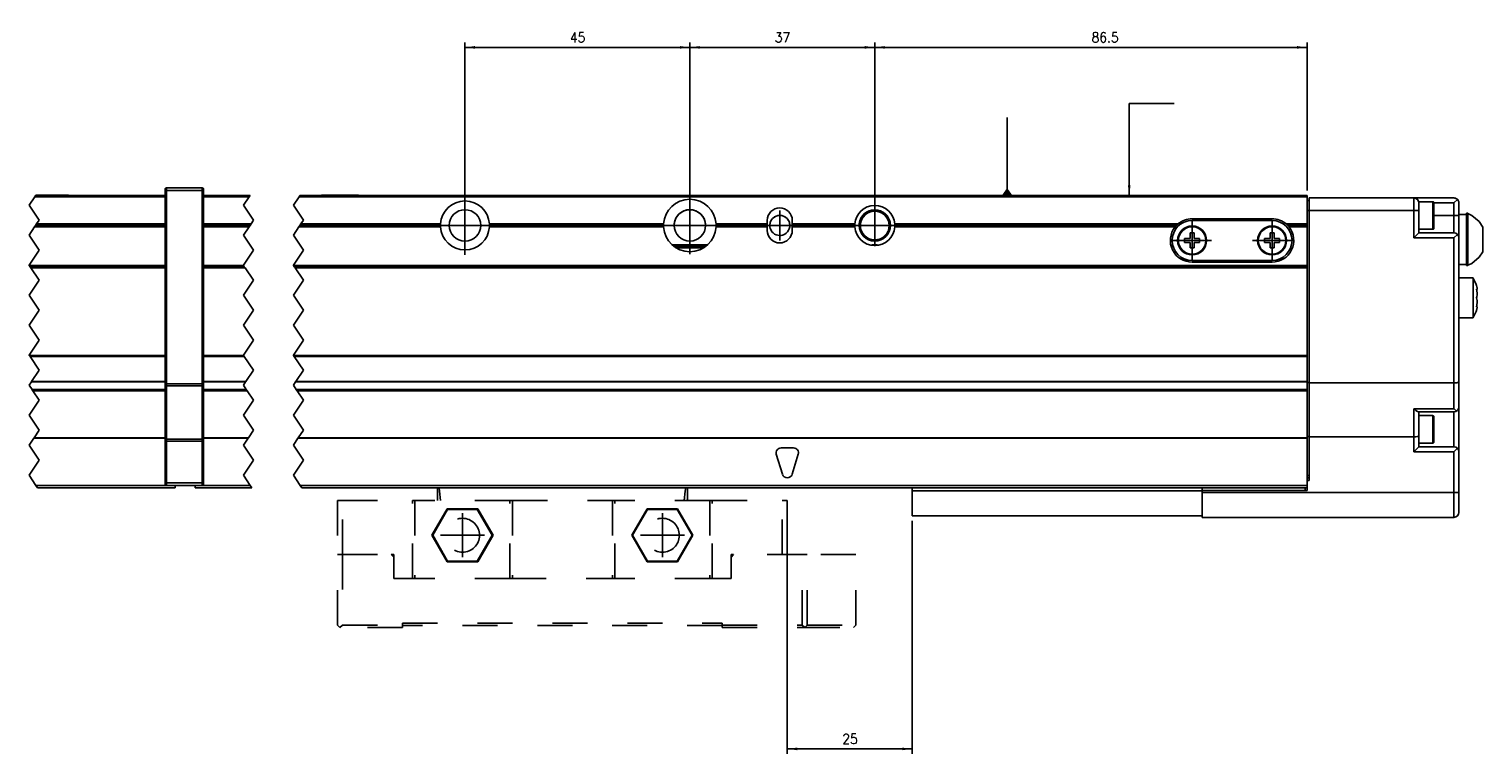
# Model space of a CAD drawing. Header units: inches. Extents: x -381 to 9445, y -418 to 176.
# Tile 11 of 30: x 126 to 417, y -197 to -52. Entities that reach past the tile are written whole.
import ezdxf

# ---------------------------------------------------------------- set-up
doc = ezdxf.new("R2010")
doc.units = ezdxf.units.IN
doc.linetypes.add('DASHED', pattern=[15, 7, -8])
doc.linetypes.add('DOT_CENTER', pattern=[14, 12, -1, 0, -1])
doc.layers.add('1', color=7, linetype='Continuous')
doc.styles.add('CONVERTER_12', font='txt.shx', dxfattribs={"width": 0.9})
doc.dimstyles.new('ME10_DIM_24', dxfattribs={"dimtxt": 2, "dimasz": 2, "dimexe": 1, "dimexo": 1, "dimgap": 1, "dimtad": 1, "dimdsep": 46, "dimtxsty": 'CONVERTER_12', "dimsah": 1, "dimcen": 0.09, "dimclrd": 2, "dimclre": 2, "dimclrt": 2, "dimadec": 0, "dimazin": 0, "dimtfac": 1, "dimtdec": 4, "dimtix": 1, "dimtmove": 0, "dimatfit": 3, "dimfxl": 1, "dimtolj": 1, "dimtzin": 0, "dimarcsym": 0})
doc.dimstyles.new('ME10_DIM_25', dxfattribs={"dimtxt": 2, "dimasz": 2, "dimexe": 1, "dimexo": 1, "dimgap": 1, "dimtad": 1, "dimdsep": 46, "dimtxsty": 'CONVERTER_12', "dimsah": 1, "dimcen": 0.09, "dimclrd": 2, "dimclre": 2, "dimclrt": 2, "dimadec": 0, "dimazin": 0, "dimtfac": 1, "dimtdec": 4, "dimtix": 1, "dimtmove": 0, "dimatfit": 3, "dimfxl": 1, "dimtolj": 1, "dimtzin": 0, "dimarcsym": 0})
doc.dimstyles.new('ME10_DIM_26', dxfattribs={"dimtxt": 2, "dimasz": 2, "dimexe": 1, "dimexo": 1, "dimgap": 1, "dimtad": 1, "dimdsep": 46, "dimtxsty": 'CONVERTER_12', "dimsah": 1, "dimcen": 0.09, "dimclrd": 2, "dimclre": 2, "dimclrt": 2, "dimadec": 0, "dimazin": 0, "dimtfac": 1, "dimtdec": 4, "dimtix": 1, "dimtmove": 0, "dimatfit": 3, "dimfxl": 1, "dimtolj": 1, "dimtzin": 0, "dimarcsym": 0})
doc.dimstyles.new('ME10_DIM_44', dxfattribs={"dimtxt": 2, "dimasz": 2, "dimexe": 1, "dimexo": 1, "dimgap": 1, "dimtad": 1, "dimdsep": 46, "dimtxsty": 'CONVERTER_12', "dimsah": 1, "dimcen": 0.09, "dimclrd": 2, "dimclre": 2, "dimclrt": 2, "dimadec": 0, "dimazin": 0, "dimtfac": 1, "dimtdec": 4, "dimtix": 1, "dimtmove": 0, "dimatfit": 3, "dimfxl": 1, "dimtolj": 1, "dimtzin": 0, "dimarcsym": 0})
doc.dimstyles.get("Standard").update_dxf_attribs({"dimtxt": 0.18, "dimasz": 0.18, "dimexe": 0.18, "dimexo": 0.0625, "dimgap": 0.09, "dimtad": 0, "dimtih": 1, "dimtoh": 1, "dimdec": 4, "dimzin": 0, "dimdsep": 46, "dimtxsty": 'Standard', "dimcen": 0.09, "dimadec": 0, "dimazin": 0, "dimtfac": 1, "dimtdec": 4, "dimtofl": 0, "dimtmove": 0, "dimatfit": 3, "dimfxl": 1, "dimtolj": 1, "dimtzin": 0, "dimarcsym": 0})

# ---------------------------------------------------------------- blocks, each defined once
blk = doc.blocks.new('Modulo_der__14-ET___8', base_point=(159.31, -149.93))
at = {"color": 7, "linetype": 'Continuous'}
for p, q in [((161.01, -85.53), (170.3, -85.53)), ((161.01, -85.78), (170.13, -85.78)), ((180.13, -85.78), (381.81, -85.78)), ((180.3, -85.53), (381.81, -85.53)), ((184.56, -85.53), (184.61, -85.48)), ((184.61, -85.48), (192.01, -85.48)), ((192.06, -85.53), (192.01, -85.48)), ((381.81, -85.53), (381.81, -85.78)), ((381.81, -91.23), (381.81, -85.78)), ((381.81, -86.53), (382.21, -86.53)), ((382.21, -86.03), (403.21, -86.03)), ((382.21, -88.53), (382.21, -86.03)), ((403.21, -88.53), (403.21, -86.03)), ((403.21, -86.03), (411.21, -86.03)), ((404.21, -86.78), (407.01, -86.78)), ((404.21, -86.78), (404.21, -87.03)), ((404.21, -88.53), (404.21, -87.03)), ((407.01, -86.78), (407.07, -86.79)), ((407.01, -86.78), (407.01, -92.28)), ((407.07, -86.79), (407.18, -86.88)), ((407.18, -86.88), (407.21, -87.17)), ((407.19, -87.03), (411.21, -87.03)), ((407.21, -87.17), (407.21, -92.08)), ((411.41, -86.05), (411.21, -86.03)), ((411.21, -87.03), (411.91, -86.32)), ((411.21, -87.03), (411.21, -89.53)), ((411.59, -86.1), (411.41, -86.05)), ((411.61, -86.11), (411.59, -86.1)), ((411.79, -86.22), (411.61, -86.11)), ((411.91, -86.32), (411.79, -86.22)), ((411.91, -86.32), (411.95, -86.36)), ((411.95, -86.36), (412.07, -86.53)), ((412.07, -86.53), (412.13, -86.65)), ((412.13, -86.65), (412.16, -86.72)), ((412.16, -86.72), (412.2, -86.92)), ((412.2, -86.92), (412.21, -87.03)), ((412.21, -87.03), (412.21, -89.53)), ((210.58, -89.95), (210.58, -89.96)), ((216.04, -89.96), (216.03, -89.95)), ((358.81, -90.18), (374.81, -90.18)), ((381.81, -88.53), (382.21, -88.53)), ((382.21, -88.53), (403.21, -88.53)), ((382.21, -123.03), (382.21, -88.53)), ((403.21, -94.03), (403.21, -88.53)), ((404.21, -88.53), (403.21, -88.53)), ((404.21, -93.03), (404.21, -88.53)), ((407.21, -89.53), (411.21, -89.53)), ((411.21, -89.53), (412.21, -89.53)), ((411.21, -89.53), (411.21, -93.03)), ((413.71, -89.32), (412.21, -89.32)), ((412.21, -89.53), (412.21, -94.03)), ((413.71, -89.07), (413.96, -89.07)), ((413.71, -96.12), (413.71, -89.07)), ((413.96, -89.07), (413.96, -89.15)), ((413.96, -96.12), (413.96, -89.07)), ((413.96, -89.15), (414.79, -89.54)), ((414.79, -89.54), (416.28, -90.77)), ((170.5, -91.23), (161.01, -91.23)), ((170.3, -91.53), (161.01, -91.53)), ((170.1, -91.83), (161.01, -91.83)), ((180.1, -91.83), (208.42, -91.83)), ((208.41, -91.53), (180.3, -91.53)), ((180.5, -91.23), (208.42, -91.23)), ((208.41, -91.53), (208.42, -91.23)), ((208.42, -91.83), (208.41, -91.53)), ((253.07, -91.23), (218.2, -91.23)), ((218.2, -91.23), (218.21, -91.53)), ((218.21, -91.53), (218.2, -91.83)), ((218.2, -91.83), (253.07, -91.83)), ((253.06, -91.53), (218.21, -91.53)), ((253.06, -91.53), (253.07, -91.23)), ((253.07, -91.83), (253.06, -91.53)), ((273.81, -91.23), (263.55, -91.23)), ((263.55, -91.23), (263.56, -91.53)), ((263.56, -91.53), (263.55, -91.83)), ((263.55, -91.83), (273.81, -91.83)), ((273.81, -91.53), (263.56, -91.53)), ((273.81, -91.23), (273.81, -90.53)), ((273.81, -91.53), (273.81, -91.23)), ((273.81, -91.83), (273.81, -91.53)), ((273.81, -92.53), (273.81, -91.83)), ((278.81, -90.53), (278.81, -91.23)), ((278.81, -91.23), (278.81, -91.53)), ((291.32, -91.23), (278.81, -91.23)), ((278.81, -91.53), (278.81, -91.83)), ((291.31, -91.53), (278.81, -91.53)), ((278.81, -91.83), (278.81, -92.53)), ((278.81, -91.83), (291.32, -91.83)), ((291.31, -91.53), (291.32, -91.23)), ((291.32, -91.83), (291.31, -91.53)), ((299.3, -91.23), (299.31, -91.53)), ((299.3, -91.23), (355.98, -91.23)), ((299.3, -91.28), (299.3, -91.77)), ((299.31, -91.53), (299.3, -91.83)), ((299.3, -91.83), (355.4, -91.83)), ((299.31, -91.53), (355.66, -91.53)), ((355.4, -91.83), (355.47, -91.73)), ((355.47, -91.73), (355.66, -91.53)), ((355.66, -91.53), (355.98, -91.23)), ((355.98, -91.23), (356.18, -91.23)), ((356.11, -91.23), (355.98, -91.23)), ((355.98, -91.23), (356.02, -91.23)), ((356.02, -91.23), (356.69, -91.23)), ((358.41, -93.03), (358.41, -94.13)), ((359.21, -93.03), (358.41, -93.03)), ((358.81, -90.53), (374.81, -90.53)), ((359.21, -94.13), (359.21, -93.03)), ((374.41, -93.03), (374.41, -94.13)), ((375.21, -93.03), (374.41, -93.03)), ((375.21, -94.13), (375.21, -93.03)), ((377.64, -91.23), (381.81, -91.23)), ((377.64, -91.23), (377.95, -91.53)), ((377.95, -91.53), (378.14, -91.73)), ((377.95, -91.53), (381.81, -91.53)), ((378.14, -91.73), (378.22, -91.83)), ((378.22, -91.83), (381.81, -91.83)), ((381.81, -91.53), (381.81, -91.23)), ((381.81, -91.83), (381.81, -91.53)), ((381.81, -99.53), (381.81, -91.83)), ((404.21, -93.03), (403.21, -94.03)), ((407.01, -92.28), (404.21, -92.28)), ((411.21, -93.03), (404.21, -93.03)), ((407.01, -92.28), (407.07, -92.27)), ((407.07, -92.27), (407.18, -92.18)), ((407.18, -92.18), (407.21, -92.08)), ((411.21, -93.03), (411.59, -93.1)), ((416.28, -90.77), (417.01, -91.86)), ((417.01, -95.18), (417.01, -91.86)), ((216.03, -93.1), (216.04, -93.09)), ((254.83, -95.43), (261.78, -95.43)), ((261.78, -95.43), (254.83, -95.43)), ((255.24, -95.73), (261.37, -95.73)), ((295.87, -95.43), (294.74, -95.43)), ((295.85, -95.43), (294.76, -95.43)), ((358.41, -94.13), (357.31, -94.13)), ((357.31, -94.13), (357.31, -94.93)), ((357.31, -94.93), (358.41, -94.93)), ((358.41, -94.93), (358.41, -96.03)), ((360.31, -94.13), (359.21, -94.13)), ((359.21, -94.93), (360.31, -94.93)), ((359.21, -96.03), (359.21, -94.93)), ((360.31, -94.93), (360.31, -94.13)), ((373.31, -94.13), (373.31, -94.93)), ((374.41, -94.13), (373.31, -94.13)), ((373.31, -94.93), (374.41, -94.93)), ((374.41, -94.93), (374.41, -96.03)), ((376.31, -94.13), (375.21, -94.13)), ((375.21, -94.93), (376.31, -94.93)), ((375.21, -96.03), (375.21, -94.93)), ((376.31, -94.93), (376.31, -94.13)), ((411.21, -94.03), (403.21, -94.03)), ((411.91, -93.32), (411.21, -94.03)), ((411.21, -123.03), (411.21, -94.03)), ((411.59, -93.1), (411.91, -93.32)), ((411.91, -93.32), (411.95, -93.36)), ((411.95, -93.36), (412.07, -93.53)), ((412.07, -93.53), (412.13, -93.65)), ((412.13, -93.65), (412.16, -93.72)), ((412.16, -93.72), (412.2, -93.92)), ((412.2, -93.92), (412.21, -94.03)), ((412.21, -122.84), (412.21, -94.03)), ((417.01, -96.79), (417.01, -95.18)), ((255.72, -96), (260.89, -96)), ((358.41, -96.03), (359.21, -96.03)), ((374.81, -98.53), (358.81, -98.53)), ((374.81, -98.88), (358.81, -98.88)), ((374.41, -96.03), (375.21, -96.03)), ((413.71, -99.57), (413.71, -96.12)), ((413.96, -99.49), (413.96, -96.12)), ((414.79, -99.11), (416.28, -97.87)), ((416.28, -97.87), (417.01, -96.79)), ((161.01, -99.53), (169, -99.53)), ((161.01, -99.78), (169.16, -99.78)), ((169.33, -100.03), (161.01, -100.03)), ((179, -99.53), (381.81, -99.53)), ((179.16, -99.78), (381.81, -99.78)), ((381.81, -100.03), (179.33, -100.03)), ((381.81, -99.53), (381.81, -99.78)), ((381.81, -99.78), (381.81, -100.03)), ((381.81, -100.03), (381.81, -117.53)), ((413.71, -99.32), (412.21, -99.32)), ((413.71, -99.57), (413.96, -99.57)), ((413.96, -99.49), (414.79, -99.11)), ((413.96, -99.57), (413.96, -99.49)), ((415.03, -102.03), (412.21, -102.03)), ((415.03, -102.09), (415.03, -102.03)), ((415.03, -102.03), (415.03, -102.09)), ((415.62, -103.33), (415.03, -102.09)), ((415.03, -102.09), (415.03, -104.66)), ((415.03, -104.66), (415.03, -110.03)), ((415.71, -103.53), (415.62, -103.33)), ((415.8, -103.84), (415.71, -103.53)), ((415.71, -104.26), (415.8, -104.33)), ((415.79, -104.59), (415.71, -104.26)), ((415.72, -104.33), (415.81, -104.33)), ((415.72, -104.33), (415.79, -104.59)), ((415.79, -104.59), (415.8, -104.64)), ((415.8, -104.64), (415.79, -104.59)), ((415.81, -103.89), (415.8, -103.84)), ((415.8, -104.33), (415.81, -104.33)), ((415.8, -104.64), (415.81, -104.7)), ((415.81, -104.7), (415.8, -104.64)), ((415.83, -103.96), (415.81, -103.89)), ((415.81, -104.33), (415.86, -104.21)), ((415.81, -104.7), (415.85, -105.03)), ((415.85, -105.03), (415.81, -104.7)), ((415.85, -104.09), (415.83, -103.96)), ((415.86, -104.21), (415.85, -104.09)), ((415.8, -105.81), (415.71, -106.03)), ((415.71, -106.03), (415.8, -105.81)), ((415.71, -106.03), (415.8, -106.25)), ((415.8, -106.25), (415.71, -106.03)), ((415.71, -107.8), (415.79, -107.47)), ((415.79, -107.47), (415.72, -107.73)), ((415.8, -107.42), (415.79, -107.47)), ((415.79, -107.47), (415.8, -107.42)), ((415.81, -105.76), (415.8, -105.81)), ((415.8, -105.81), (415.81, -105.76)), ((415.8, -106.25), (415.81, -106.29)), ((415.81, -106.29), (415.8, -106.25)), ((415.81, -107.35), (415.8, -107.42)), ((415.8, -107.42), (415.81, -107.35)), ((415.85, -105.51), (415.81, -105.76)), ((415.81, -105.76), (415.85, -105.51)), ((415.81, -106.29), (415.85, -106.55)), ((415.85, -106.55), (415.81, -106.29)), ((415.85, -107.03), (415.81, -107.35)), ((415.81, -107.35), (415.85, -107.03)), ((415.85, -105.03), (415.86, -105.28)), ((415.86, -105.28), (415.85, -105.03)), ((415.86, -105.36), (415.85, -105.51)), ((415.85, -105.51), (415.86, -105.36)), ((415.85, -106.55), (415.86, -106.7)), ((415.86, -106.7), (415.85, -106.55)), ((415.86, -106.78), (415.85, -107.03)), ((415.85, -107.03), (415.86, -106.78)), ((415.86, -105.28), (415.86, -105.36)), ((415.86, -105.36), (415.86, -105.28)), ((415.86, -106.7), (415.86, -106.78)), ((415.86, -106.78), (415.86, -106.7)), ((415.03, -110.03), (412.21, -110.03)), ((415.62, -108.72), (415.03, -109.97)), ((415.71, -108.53), (415.62, -108.72)), ((415.8, -107.73), (415.71, -107.8)), ((415.71, -108.53), (415.8, -108.22)), ((415.72, -107.73), (415.81, -107.73)), ((415.81, -107.73), (415.8, -107.73)), ((415.8, -108.22), (415.81, -108.17)), ((415.86, -107.84), (415.81, -107.73)), ((415.81, -108.17), (415.83, -108.09)), ((415.83, -108.09), (415.85, -107.96)), ((415.85, -107.96), (415.86, -107.84)), ((161.01, -117.53), (169, -117.53)), ((161.01, -117.78), (169.16, -117.78)), ((179, -117.53), (381.81, -117.53)), ((179.16, -117.78), (381.81, -117.78)), ((381.81, -117.53), (381.81, -117.78)), ((381.81, -117.78), (381.81, -122.73)), ((161.01, -122.73), (169.49, -122.73)), ((161.01, -122.82), (169.43, -122.82)), ((161.01, -124.37), (169.56, -124.37)), ((161.01, -124.53), (169.66, -124.53)), ((161.01, -124.65), (169.75, -124.65)), ((179.43, -122.82), (381.81, -122.82)), ((179.49, -122.73), (381.81, -122.73)), ((179.56, -124.37), (381.81, -124.37)), ((381.81, -124.54), (179.67, -124.54)), ((179.75, -124.65), (381.81, -124.65)), ((381.81, -122.73), (381.81, -122.82)), ((381.81, -122.82), (381.81, -124.37)), ((381.81, -122.93), (382.21, -122.93)), ((381.81, -124.37), (381.81, -124.54)), ((381.81, -124.65), (381.81, -124.54)), ((381.81, -124.65), (381.81, -134.02)), ((382.21, -123.03), (411.21, -123.03)), ((382.21, -123.03), (382.21, -133.83)), ((411.41, -123.02), (411.21, -123.03)), ((411.21, -128.19), (411.21, -123.03)), ((411.59, -123.01), (411.41, -123.02)), ((411.61, -123.01), (411.59, -123.01)), ((411.79, -122.99), (411.61, -123.01)), ((411.91, -122.97), (411.79, -122.99)), ((411.95, -122.97), (411.91, -122.97)), ((412.07, -122.93), (411.95, -122.97)), ((412.13, -122.91), (412.07, -122.93)), ((412.16, -122.9), (412.13, -122.91)), ((412.2, -122.86), (412.16, -122.9)), ((412.21, -122.84), (412.2, -122.86)), ((412.21, -127.83), (412.21, -122.84)), ((412.13, -128.21), (412.21, -127.83)), ((412.21, -127.84), (412.19, -128)), ((412.21, -127.84), (412.21, -136.83)), ((403.21, -128.19), (403.23, -128.21)), ((411.21, -128.19), (403.21, -128.19)), ((403.21, -133.83), (403.21, -128.19)), ((403.23, -128.21), (403.59, -128.52)), ((403.59, -128.52), (403.61, -128.53)), ((403.61, -128.53), (403.91, -128.74)), ((403.91, -128.74), (403.93, -128.75)), ((403.93, -128.75), (404.14, -128.83)), ((411.21, -128.83), (404.14, -128.83)), ((404.21, -133.64), (404.21, -128.83)), ((407.01, -129.58), (404.21, -129.58)), ((407.07, -129.59), (407.01, -129.58)), ((407.01, -129.58), (407.01, -135.08)), ((407.18, -129.68), (407.07, -129.59)), ((407.21, -129.97), (407.18, -129.68)), ((407.21, -129.97), (407.21, -134.88)), ((411.21, -128.19), (411.23, -128.21)), ((411.59, -128.75), (411.21, -128.83)), ((411.21, -128.83), (411.21, -135.83)), ((411.23, -128.21), (411.59, -128.52)), ((411.59, -128.52), (411.61, -128.53)), ((411.77, -128.65), (411.59, -128.75)), ((411.61, -128.53), (411.77, -128.65)), ((411.77, -128.65), (411.91, -128.53)), ((411.91, -128.53), (412.13, -128.21)), ((382.21, -133.73), (381.81, -133.73)), ((403.59, -133.81), (403.21, -133.83)), ((403.91, -133.77), (403.59, -133.81)), ((404.13, -133.71), (403.91, -133.77)), ((404.21, -133.64), (404.13, -133.71)), ((404.21, -135.83), (404.21, -133.64)), ((169.97, -134.02), (161.01, -134.02)), ((169.9, -134.11), (161.01, -134.11)), ((381.81, -134.11), (179.9, -134.11)), ((381.81, -134.02), (179.97, -134.02)), ((276.56, -136.03), (279.06, -136.03)), ((381.81, -134.02), (381.81, -134.11)), ((381.81, -134.11), (381.81, -142.53)), ((403.21, -133.83), (382.21, -133.83)), ((382.21, -133.83), (382.21, -142.53)), ((403.21, -136.83), (403.21, -133.83)), ((404.21, -135.83), (403.21, -136.83)), ((407.01, -135.08), (404.21, -135.08)), ((404.21, -135.83), (411.21, -135.83)), ((407.01, -135.08), (407.07, -135.07)), ((407.07, -135.07), (407.18, -134.98)), ((407.18, -134.98), (407.21, -134.88)), ((411.59, -135.9), (411.21, -135.83)), ((411.21, -136.83), (411.91, -136.12)), ((411.91, -136.12), (411.59, -135.9)), ((412.13, -136.45), (411.91, -136.12)), ((412.21, -136.83), (412.13, -136.45)), ((276.85, -141.32), (275.6, -137.32)), ((280.01, -137.32), (278.76, -141.32)), ((403.21, -136.83), (411.21, -136.83)), ((411.21, -136.83), (411.21, -144.93)), ((412.21, -136.83), (412.21, -144.93)), ((382.21, -141.53), (381.81, -141.53)), ((382.21, -142.03), (381.81, -142.03)), ((382.21, -142.53), (381.81, -142.53)), ((381.81, -142.53), (381.81, -144.53)), ((159.31, -143.53), (159.31, -144.03)), ((159.31, -144.03), (170.66, -144.03)), ((160.76, -143.53), (170.33, -143.53)), ((180.33, -143.53), (381.81, -143.53)), ((302.81, -144.03), (180.66, -144.03)), ((302.81, -144.63), (302.81, -144.03)), ((302.81, -144.03), (360.81, -144.03)), ((360.81, -144.63), (302.81, -144.63)), ((302.81, -144.63), (302.81, -149.63)), ((381.81, -144.03), (360.81, -144.03)), ((360.81, -144.03), (360.81, -144.53)), ((360.81, -144.53), (381.81, -144.53)), ((360.81, -144.93), (360.81, -144.53)), ((360.81, -144.93), (360.81, -149.93)), ((411.21, -144.93), (360.81, -144.93)), ((381.41, -144.03), (381.41, -144.53)), ((411.21, -144.93), (411.21, -149.93)), ((411.21, -144.93), (412.21, -144.93)), ((412.21, -144.93), (412.21, -148.93)), ((302.81, -149.63), (360.81, -149.63)), ((411.21, -149.93), (360.81, -149.93))]:
    blk.add_line(p, q, dxfattribs=at)
at = {"color": 2, "linetype": 'DOT_CENTER'}
for p, q in [((168.98, -87.5), (170.13, -85.78)), ((170.13, -85.78), (170.3, -85.53)), ((180.13, -85.78), (178.98, -87.5)), ((180.3, -85.53), (180.13, -85.78)), ((170.98, -90.5), (168.98, -87.5)), ((178.98, -87.5), (180.98, -90.5)), ((168.98, -93.5), (170.1, -91.83)), ((170.1, -91.83), (170.3, -91.53)), ((170.3, -91.53), (170.5, -91.23)), ((170.5, -91.23), (170.98, -90.5)), ((180.1, -91.83), (178.98, -93.5)), ((180.3, -91.53), (180.1, -91.83)), ((180.5, -91.23), (180.3, -91.53)), ((180.98, -90.5), (180.5, -91.23)), ((170.98, -96.5), (168.98, -93.5)), ((178.98, -93.5), (180.98, -96.5)), ((168.98, -99.5), (170.98, -96.5)), ((180.98, -96.5), (178.98, -99.5)), ((169, -99.53), (168.98, -99.5)), ((169.16, -99.78), (169, -99.53)), ((169.16, -99.78), (169.33, -100.03)), ((170.98, -102.5), (169.33, -100.03)), ((178.98, -99.5), (179, -99.53)), ((179, -99.53), (179.16, -99.78)), ((179.33, -100.03), (179.16, -99.78)), ((179.33, -100.03), (180.98, -102.5)), ((168.98, -105.5), (170.98, -102.5)), ((180.98, -102.5), (178.98, -105.5)), ((170.98, -108.5), (168.98, -105.5)), ((178.98, -105.5), (180.98, -108.5)), ((168.98, -111.5), (170.98, -108.5)), ((180.98, -108.5), (178.98, -111.5)), ((170.98, -114.5), (168.98, -111.5)), ((178.98, -111.5), (180.98, -114.5)), ((168.98, -117.5), (170.98, -114.5)), ((180.98, -114.5), (178.98, -117.5)), ((169, -117.53), (168.98, -117.5)), ((169.16, -117.78), (169, -117.53)), ((170.98, -120.5), (169.16, -117.78)), ((178.98, -117.5), (179, -117.53)), ((179, -117.53), (179.16, -117.78)), ((179.16, -117.78), (180.98, -120.5)), ((169.49, -122.73), (170.98, -120.5)), ((180.98, -120.5), (179.49, -122.73)), ((168.98, -123.5), (169.43, -122.82)), ((169.56, -124.37), (168.98, -123.5)), ((169.43, -122.82), (169.49, -122.73)), ((169.66, -124.53), (169.56, -124.37)), ((169.65, -124.51), (169.66, -124.53)), ((169.66, -124.53), (169.75, -124.65)), ((170.98, -126.5), (169.75, -124.65)), ((179.43, -122.82), (178.98, -123.5)), ((178.98, -123.5), (179.56, -124.37)), ((179.49, -122.73), (179.43, -122.82)), ((179.56, -124.37), (179.67, -124.54)), ((179.75, -124.65), (179.67, -124.54)), ((179.75, -124.65), (180.98, -126.5)), ((168.98, -129.5), (170.98, -126.5)), ((180.98, -126.5), (178.98, -129.5)), ((170.98, -132.5), (168.98, -129.5)), ((178.98, -129.5), (180.98, -132.5)), ((169.97, -134.02), (170.98, -132.5)), ((180.98, -132.5), (179.97, -134.02)), ((168.98, -135.5), (169.9, -134.11)), ((170.98, -138.5), (168.98, -135.5)), ((169.97, -134.02), (169.9, -134.11)), ((179.9, -134.11), (178.98, -135.5)), ((178.98, -135.5), (180.98, -138.5)), ((179.9, -134.11), (179.97, -134.02)), ((168.98, -141.5), (170.98, -138.5)), ((180.98, -138.5), (178.98, -141.5)), ((170.33, -143.53), (168.98, -141.5)), ((178.98, -141.5), (180.33, -143.53)), ((170.66, -144.03), (170.33, -143.53))]:
    blk.add_line(p, q, dxfattribs=at)
at = {"color": 2, "linetype": 'DASHED'}
blk.add_line((180.33, -143.53), (180.66, -144.03), dxfattribs=at)
at = {"color": 7, "linetype": 'Continuous'}
for centre, radius in [((213.31, -91.53), 3.15), ((258.31, -91.53), 3.15), ((295.31, -91.53), 2.88), ((358.81, -94.53), 2.9), ((358.81, -94.53), 2.75), ((374.81, -94.53), 2.9), ((374.81, -94.53), 2.75)]:
    blk.add_circle(centre, radius, dxfattribs=at)
for centre, radius, start, end in [((213.31, -91.53), 4.9, 3.5101, 176.4899), ((258.31, -91.53), 5.25, 3.2849, 176.7151), ((403.21, -87.03), 1, 0, 90), ((258.31, -91.53), 3.15, 5.9432, 174.0568), ((276.31, -90.53), 2.5, 0, 180), ((276.31, -91.53), 2, 299.9805, 270), ((276.31, -91.53), 2, 5.9568, 174.0432), ((295.31, -91.53), 4, 4.3012, 175.6988), ((295.31, -91.53), 3.13, 90, 270), ((295.31, -91.53), 3.12, 5.9614, 174.0386), ((295.31, -91.53), 2.87, 5.9213, 174.0787), ((295.31, -91.53), 3.13, 270, 90), ((358.81, -94.53), 4.35, 90, 130.6088), ((374.81, -94.53), 4.35, 49.3912, 90), ((213.31, -91.53), 4.9, 183.5101, 356.4899), ((258.31, -91.53), 5.25, 183.2667, 356.7333), ((276.31, -92.53), 2.5, 180, 0), ((295.31, -91.53), 4, 184.3012, 355.6988), ((358.81, -94.53), 4.35, 141.5932, 270), ((358.81, -94.53), 4, 90, 270), ((374.81, -94.53), 4, 270, 90), ((374.81, -94.53), 4.35, 270, 38.4068), ((276.31, -91.53), 2, 270, 299.9805), ((276.56, -137.03), 1, 90, 197.354), ((279.06, -137.03), 1, 342.646, 90), ((277.81, -141.03), 1, 197.354, 342.646), ((411.21, -148.93), 1, 270, 0)]:
    blk.add_arc(centre, radius, start, end, dxfattribs=at)
at = {"layer": '1', "color": 2, "linetype": 'DOT_CENTER'}
for p, q in [((213.31, -85.63), (213.31, -97.43)), ((258.31, -85.28), (258.31, -97.78)), ((213.31, -87.38), (213.31, -95.68)), ((258.31, -87.38), (258.31, -95.68)), ((276.31, -88.53), (276.31, -94.53)), ((295.31, -87.4), (295.31, -95.65)), ((219.21, -91.53), (207.41, -91.53)), ((217.46, -91.53), (209.16, -91.53)), ((264.56, -91.53), (252.06, -91.53)), ((262.46, -91.53), (254.16, -91.53)), ((279.31, -91.53), (273.31, -91.53)), ((299.43, -91.53), (291.18, -91.53)), ((358.81, -90.63), (358.81, -98.43)), ((374.81, -90.63), (374.81, -98.43)), ((362.71, -94.53), (354.91, -94.53)), ((378.71, -94.53), (370.91, -94.53))]:
    blk.add_line(p, q, dxfattribs=at)
blk = doc.blocks.new('CABEZA_2__11', base_point=(187.8, -171.97))
at = {"color": 2, "linetype": 'DASHED'}
for p, q in [((207.81, -144.67), (207.81, -144.03)), ((207.81, -146.53), (207.81, -144.67)), ((207.83, -144.03), (207.82, -144.03)), ((207.98, -144.04), (207.83, -144.03)), ((208, -144.03), (207.98, -144.04)), ((208.05, -144.03), (208, -144.03)), ((208.21, -144.67), (208.13, -144.03)), ((208.45, -146.53), (208.21, -144.67)), ((257.16, -146.53), (257.4, -144.67)), ((257.4, -144.67), (257.48, -144.03)), ((257.61, -144.03), (257.56, -144.03)), ((257.63, -144.04), (257.61, -144.03)), ((257.78, -144.03), (257.63, -144.04)), ((257.8, -144.03), (257.78, -144.03)), ((257.81, -144.67), (257.81, -144.03)), ((257.81, -146.53), (257.81, -144.67)), ((188.81, -146.53), (187.81, -146.53)), ((187.81, -146.53), (187.81, -157.37)), ((188.81, -146.53), (202.81, -146.53)), ((188.81, -157.37), (188.81, -146.53)), ((202.81, -162.17), (202.81, -146.53)), ((203.31, -146.53), (202.81, -146.53)), ((203.31, -146.53), (203.31, -162.17)), ((222.31, -146.53), (203.31, -146.53)), ((209.74, -148.22), (206.68, -153.52)), ((215.87, -148.22), (209.74, -148.22)), ((209.83, -148.37), (209.74, -148.22)), ((215.78, -148.37), (215.87, -148.22)), ((218.93, -153.52), (215.87, -148.22)), ((222.31, -162.17), (222.31, -146.53)), ((222.81, -146.53), (222.31, -146.53)), ((222.81, -146.53), (222.81, -162.17)), ((222.81, -146.53), (242.81, -146.53)), ((242.81, -146.53), (242.81, -162.17)), ((242.81, -146.53), (243.31, -146.53)), ((243.31, -162.17), (243.31, -146.53)), ((262.31, -146.53), (243.31, -146.53)), ((249.74, -148.22), (246.68, -153.52)), ((255.87, -148.22), (249.74, -148.22)), ((249.83, -148.37), (249.74, -148.22)), ((255.78, -148.37), (255.87, -148.22)), ((258.93, -153.52), (255.87, -148.22)), ((262.31, -146.53), (262.31, -162.17)), ((262.81, -146.53), (262.31, -146.53)), ((262.81, -162.17), (262.81, -146.53)), ((262.81, -146.53), (276.81, -146.53)), ((276.81, -146.53), (277.81, -146.53)), ((276.81, -157.37), (276.81, -146.53)), ((277.81, -146.53), (277.81, -157.37)), ((209.83, -148.37), (206.86, -153.52)), ((215.78, -148.37), (209.83, -148.37)), ((218.75, -153.52), (215.78, -148.37)), ((249.83, -148.37), (246.86, -153.52)), ((255.78, -148.37), (249.83, -148.37)), ((258.75, -153.52), (255.78, -148.37)), ((206.86, -153.52), (206.68, -153.52)), ((209.74, -158.83), (206.68, -153.52)), ((209.83, -158.67), (206.86, -153.52)), ((218.75, -153.52), (215.78, -158.67)), ((218.93, -153.52), (215.87, -158.83)), ((218.75, -153.52), (218.93, -153.52)), ((246.86, -153.52), (246.68, -153.52)), ((246.68, -153.52), (249.74, -158.83)), ((246.86, -153.52), (249.83, -158.67)), ((255.78, -158.67), (258.75, -153.52)), ((255.87, -158.83), (258.93, -153.52)), ((258.75, -153.52), (258.93, -153.52)), ((187.8, -171.47), (187.81, -157.37)), ((187.81, -157.37), (188.81, -157.37)), ((188.81, -157.37), (188.8, -171.47)), ((188.81, -157.37), (198.55, -157.37)), ((199.05, -157.87), (198.55, -157.37)), ((199.06, -157.37), (198.55, -157.37)), ((199.05, -157.87), (199.06, -162.17)), ((199.06, -162.17), (199.06, -157.37)), ((209.74, -158.83), (209.83, -158.67)), ((215.87, -158.83), (209.74, -158.83)), ((215.78, -158.67), (209.83, -158.67)), ((215.87, -158.83), (215.78, -158.67)), ((249.83, -158.67), (249.74, -158.83)), ((249.74, -158.83), (255.87, -158.83)), ((249.83, -158.67), (255.78, -158.67)), ((255.78, -158.67), (255.87, -158.83)), ((266.56, -157.37), (266.55, -157.87)), ((267.05, -157.37), (266.55, -157.87)), ((266.55, -157.87), (266.55, -162.17)), ((267.05, -157.37), (266.56, -157.37)), ((280.81, -157.37), (267.05, -157.37)), ((280.81, -171.47), (280.81, -157.37)), ((280.81, -157.37), (281.81, -157.37)), ((291.55, -157.37), (281.81, -157.37)), ((281.81, -171.47), (281.81, -157.37)), ((291.55, -171.47), (291.55, -157.37)), ((199.06, -162.17), (203.06, -162.17)), ((203.31, -162.17), (203.06, -162.17)), ((222.31, -162.17), (203.31, -162.17)), ((222.56, -162.17), (222.31, -162.17)), ((222.56, -162.17), (243.06, -162.17)), ((243.31, -162.17), (243.06, -162.17)), ((262.31, -162.17), (243.31, -162.17)), ((262.56, -162.17), (262.31, -162.17)), ((262.56, -162.17), (266.55, -162.17)), ((187.8, -171.47), (188.3, -171.97)), ((188.3, -171.97), (188.8, -171.47)), ((188.8, -171.47), (200.81, -171.47)), ((200.81, -171.47), (200.81, -171.07)), ((200.81, -171.07), (264.8, -171.07)), ((200.81, -171.97), (200.81, -171.47)), ((264.8, -171.57), (200.81, -171.57)), ((264.8, -171.07), (264.8, -171.47)), ((264.8, -171.47), (280.81, -171.47)), ((264.8, -171.47), (264.8, -171.97)), ((280.81, -171.47), (281.31, -171.97)), ((281.81, -171.47), (281.31, -171.97)), ((281.81, -171.47), (291.55, -171.47)), ((291.55, -171.47), (291.05, -171.97)), ((200.81, -171.97), (188.3, -171.97)), ((264.8, -171.97), (281.31, -171.97)), ((281.31, -171.97), (291.05, -171.97))]:
    blk.add_line(p, q, dxfattribs=at)
for centre in [(212.81, -153.52), (252.81, -153.52)]:
    blk.add_circle(centre, 3.4, dxfattribs=at)
at = {"layer": '1', "color": 2, "linetype": 'DOT_CENTER'}
for p, q in [((212.81, -149.12), (212.81, -157.92)), ((252.81, -149.12), (252.81, -157.92)), ((217.21, -153.52), (208.41, -153.52)), ((257.21, -153.52), (248.41, -153.52))]:
    blk.add_line(p, q, dxfattribs=at)
blk = doc.blocks.new('Modulos_intermedio__FL-14__2_2_2__12', base_point=(126.1, -144.03))
at = {"color": 7, "linetype": 'Continuous'}
for p, q in [((153.31, -84.28), (153.32, -84.21)), ((153.31, -84.28), (153.31, -84.53)), ((153.32, -84.18), (153.35, -84.14)), ((153.32, -84.21), (153.32, -84.18)), ((153.35, -84.14), (153.38, -84.1)), ((153.38, -84.1), (153.42, -84.07)), ((153.42, -84.07), (153.46, -84.04)), ((153.46, -84.04), (153.49, -84.04)), ((153.49, -84.04), (153.56, -84.03)), ((153.56, -84.03), (160.76, -84.03)), ((153.56, -84.03), (153.56, -84.53)), ((160.83, -84.04), (160.76, -84.03)), ((160.76, -84.03), (160.76, -84.53)), ((160.85, -84.04), (160.83, -84.04)), ((160.89, -84.07), (160.85, -84.04)), ((160.93, -84.1), (160.89, -84.07)), ((160.97, -84.14), (160.93, -84.1)), ((160.99, -84.18), (160.97, -84.14)), ((161, -84.21), (160.99, -84.18)), ((161.01, -84.28), (161, -84.21)), ((161.01, -84.28), (161.01, -84.53)), ((127.25, -85.78), (153.31, -85.78)), ((127.41, -85.53), (153.31, -85.53)), ((127.45, -85.48), (130.31, -85.48)), ((130.31, -85.48), (134.01, -85.48)), ((134.06, -85.53), (134.01, -85.48)), ((153.31, -84.53), (153.56, -84.53)), ((153.31, -84.53), (153.31, -123.21)), ((160.76, -84.53), (153.56, -84.53)), ((153.56, -84.53), (153.56, -123.21)), ((161.01, -84.53), (160.76, -84.53)), ((160.76, -84.53), (160.76, -123.21)), ((161.01, -84.53), (161.01, -123.21)), ((153.31, -91.83), (127.21, -91.83)), ((153.31, -91.53), (127.41, -91.53)), ((153.31, -91.23), (127.61, -91.23)), ((126.11, -99.53), (153.31, -99.53)), ((126.28, -99.78), (153.31, -99.78)), ((153.31, -100.03), (126.45, -100.03)), ((126.11, -117.53), (153.31, -117.53)), ((126.28, -117.78), (153.31, -117.78)), ((126.55, -122.82), (153.31, -122.82)), ((126.61, -122.73), (153.31, -122.73)), ((126.68, -124.37), (153.31, -124.37)), ((126.78, -124.53), (153.31, -124.53)), ((126.86, -124.65), (153.31, -124.65)), ((153.31, -123.21), (153.56, -123.21)), ((153.31, -123.21), (153.31, -123.52)), ((153.31, -123.52), (153.32, -123.54)), ((153.31, -123.52), (153.31, -134.19)), ((153.32, -123.54), (153.35, -123.57)), ((153.35, -123.57), (153.38, -123.59)), ((153.38, -123.59), (153.42, -123.6)), ((153.42, -123.6), (153.46, -123.61)), ((153.46, -123.61), (153.49, -123.61)), ((153.49, -123.61), (153.56, -123.62)), ((153.56, -123.21), (153.56, -123.62)), ((153.56, -123.21), (160.76, -123.21)), ((153.56, -123.62), (153.56, -134.3)), ((153.56, -123.62), (160.76, -123.62)), ((161.01, -123.21), (160.76, -123.21)), ((160.76, -123.21), (160.76, -123.62)), ((160.83, -123.61), (160.76, -123.62)), ((160.76, -123.62), (160.76, -134.3)), ((160.85, -123.61), (160.83, -123.61)), ((160.89, -123.6), (160.85, -123.61)), ((160.93, -123.59), (160.89, -123.6)), ((160.97, -123.57), (160.93, -123.59)), ((161, -123.54), (160.97, -123.57)), ((161.01, -123.52), (161, -123.54)), ((161.01, -123.21), (161.01, -123.52)), ((161.01, -123.52), (161.01, -134.19)), ((153.31, -134.11), (127.02, -134.11)), ((153.31, -134.02), (127.08, -134.02)), ((153.31, -134.19), (153.32, -134.22)), ((153.31, -134.19), (153.31, -134.71)), ((153.31, -134.71), (153.56, -134.71)), ((153.31, -134.71), (153.31, -143.03)), ((153.32, -134.22), (153.35, -134.25)), ((153.35, -134.25), (153.38, -134.27)), ((153.38, -134.27), (153.42, -134.28)), ((153.42, -134.28), (153.46, -134.29)), ((153.46, -134.29), (153.49, -134.29)), ((153.49, -134.29), (153.56, -134.3)), ((153.56, -134.3), (153.56, -134.71)), ((160.76, -134.3), (153.56, -134.3)), ((153.56, -134.71), (153.56, -143.03)), ((160.76, -134.71), (153.56, -134.71)), ((160.83, -134.29), (160.76, -134.3)), ((160.76, -134.3), (160.76, -134.71)), ((160.76, -134.71), (160.76, -143.03)), ((161.01, -134.71), (160.76, -134.71)), ((160.85, -134.29), (160.83, -134.29)), ((160.89, -134.28), (160.85, -134.29)), ((160.93, -134.27), (160.89, -134.28)), ((160.97, -134.25), (160.93, -134.27)), ((161, -134.22), (160.97, -134.25)), ((161.01, -134.19), (161, -134.22)), ((161.01, -134.19), (161.01, -134.71)), ((161.01, -134.71), (161.01, -143.03)), ((127.45, -143.53), (153.56, -143.53)), ((127.78, -144.03), (155.31, -144.03)), ((153.31, -143.03), (153.56, -143.03)), ((153.31, -143.03), (153.31, -143.28)), ((153.31, -143.28), (153.32, -143.34)), ((153.32, -143.34), (153.32, -143.37)), ((153.32, -143.37), (153.35, -143.41)), ((153.35, -143.41), (153.38, -143.45)), ((153.38, -143.45), (153.42, -143.49)), ((153.42, -143.49), (153.46, -143.51)), ((153.46, -143.51), (153.49, -143.52)), ((153.49, -143.52), (153.56, -143.53)), ((153.56, -143.03), (153.56, -143.53)), ((153.56, -143.03), (160.76, -143.03)), ((153.56, -143.53), (160.76, -143.53)), ((155.31, -143.53), (155.31, -144.03)), ((161.01, -143.03), (160.76, -143.03)), ((160.76, -143.03), (160.76, -143.53)), ((160.83, -143.52), (160.76, -143.53)), ((160.85, -143.51), (160.83, -143.52)), ((160.89, -143.49), (160.85, -143.51)), ((160.93, -143.45), (160.89, -143.49)), ((160.97, -143.41), (160.93, -143.45)), ((160.99, -143.37), (160.97, -143.41)), ((161, -143.34), (160.99, -143.37)), ((161.01, -143.28), (161, -143.34)), ((161.01, -143.03), (161.01, -143.28))]:
    blk.add_line(p, q, dxfattribs=at)
at = {"color": 2, "linetype": 'DOT_CENTER'}
for p, q in [((127.25, -85.78), (126.1, -87.5)), ((127.41, -85.53), (127.25, -85.78)), ((127.41, -85.53), (127.45, -85.48)), ((126.1, -87.5), (128.1, -90.5)), ((127.21, -91.83), (126.1, -93.5)), ((127.21, -91.83), (127.41, -91.53)), ((127.41, -91.53), (127.61, -91.23)), ((128.1, -90.5), (127.61, -91.23)), ((126.1, -93.5), (128.1, -96.5)), ((128.1, -96.5), (126.1, -99.5)), ((126.1, -99.5), (126.11, -99.53)), ((126.11, -99.53), (126.28, -99.78)), ((126.45, -100.03), (126.28, -99.78)), ((126.45, -100.03), (128.1, -102.5)), ((128.1, -102.5), (126.1, -105.5)), ((126.1, -105.5), (128.1, -108.5)), ((128.1, -108.5), (126.1, -111.5)), ((126.1, -111.5), (128.1, -114.5)), ((128.1, -114.5), (126.1, -117.5)), ((126.1, -117.5), (126.11, -117.53)), ((126.11, -117.53), (126.28, -117.78)), ((126.28, -117.78), (128.1, -120.5)), ((128.1, -120.5), (126.61, -122.73)), ((126.55, -122.82), (126.1, -123.5)), ((126.1, -123.5), (126.68, -124.37)), ((126.61, -122.73), (126.55, -122.82)), ((126.68, -124.37), (126.78, -124.53)), ((126.8, -124.56), (126.78, -124.53)), ((126.86, -124.65), (126.8, -124.56)), ((126.86, -124.65), (128.1, -126.5)), ((128.1, -126.5), (126.1, -129.5)), ((126.1, -129.5), (128.1, -132.5)), ((128.1, -132.5), (127.08, -134.02)), ((127.02, -134.11), (126.1, -135.5)), ((126.1, -135.5), (128.1, -138.5)), ((127.02, -134.11), (127.08, -134.02)), ((128.1, -138.5), (126.1, -141.5)), ((126.1, -141.5), (127.45, -143.53)), ((127.45, -143.53), (127.78, -144.03))]:
    blk.add_line(p, q, dxfattribs=at)
blk = doc.blocks.new('L-84__14', base_point=(-255.25, -171.97))
for name, p in [('Modulos_intermedio__FL-14__2_2_2__12', (126.1, -144.03)), ('Modulo_der__14-ET___8', (159.31, -149.93)), ('CABEZA_2__11', (187.8, -171.97))]:
    blk.add_blockref(name, p)
blk = doc.blocks.new('*D89')
at = {"layer": '1', "color": 2, "linetype": 'Continuous'}
for p, q in [((277.81, -147.53), (277.81, -197.27)), ((302.81, -150.63), (302.81, -197.27)), ((302.81, -196.27), (277.81, -196.27))]:
    blk.add_line(p, q, dxfattribs=at)
at = {"layer": '1', "color": 2}
for points in [[(279.81, -196), (279.81, -196.53), (277.81, -196.27)], [(300.81, -196.53), (300.81, -196), (302.81, -196.27)]]:
    blk.add_solid(points, dxfattribs=at)
at = {"layer": '1', "color": 2, "insert": (288.81, -195.27), "char_height": 2, "attachment_point": 7, "rotation": 0.0001, "line_spacing_factor": 0.60024, "style": 'CONVERTER_12'}
blk.add_mtext('25', dxfattribs=at)
blk = doc.blocks.new('*D90')
at = {"layer": '1', "color": 2, "linetype": 'Continuous'}
for p, q in [((295.31, -90.53), (295.31, -54.9)), ((381.81, -84.53), (381.81, -54.9)), ((381.81, -55.9), (295.31, -55.9))]:
    blk.add_line(p, q, dxfattribs=at)
at = {"layer": '1', "color": 2}
for points in [[(297.31, -55.64), (297.31, -56.17), (295.31, -55.9)], [(379.81, -56.17), (379.81, -55.64), (381.81, -55.9)]]:
    blk.add_solid(points, dxfattribs=at)
at = {"layer": '1', "color": 2, "insert": (338.71, -54.9), "char_height": 2, "attachment_point": 7, "rotation": 0.0001, "line_spacing_factor": 0.60024, "style": 'CONVERTER_12'}
blk.add_mtext('86.5', dxfattribs=at)
blk = doc.blocks.new('*D91')
at = {"layer": '1', "color": 2, "linetype": 'Continuous'}
for p, q in [((258.31, -90.53), (258.31, -54.9)), ((295.31, -90.53), (295.31, -54.9)), ((295.31, -55.9), (258.31, -55.9))]:
    blk.add_line(p, q, dxfattribs=at)
at = {"layer": '1', "color": 2}
for points in [[(260.31, -55.64), (260.31, -56.17), (258.31, -55.9)], [(293.31, -56.17), (293.31, -55.64), (295.31, -55.9)]]:
    blk.add_solid(points, dxfattribs=at)
at = {"layer": '1', "color": 2, "insert": (275.31, -54.9), "char_height": 2, "attachment_point": 7, "rotation": 0.0001, "line_spacing_factor": 0.60024, "style": 'CONVERTER_12'}
blk.add_mtext('37', dxfattribs=at)
blk = doc.blocks.new('*D110')
at = {"layer": '1', "color": 2, "linetype": 'Continuous'}
for p, q in [((213.31, -90.53), (213.31, -54.9)), ((258.31, -90.53), (258.31, -54.9)), ((213.31, -55.9), (258.31, -55.9))]:
    blk.add_line(p, q, dxfattribs=at)
at = {"layer": '1', "color": 2}
for points in [[(215.31, -55.64), (215.31, -56.17), (213.31, -55.9)], [(256.31, -56.17), (256.31, -55.64), (258.31, -55.9)]]:
    blk.add_solid(points, dxfattribs=at)
at = {"layer": '1', "color": 2, "insert": (234.31, -54.9), "char_height": 2, "attachment_point": 7, "rotation": 359.9989, "line_spacing_factor": 0.60024, "style": 'CONVERTER_12'}
blk.add_mtext('45', dxfattribs=at)
blk = doc.blocks.new('Alzado1', base_point=(2019.379, -128))
at = {"layer": '1', "color": 2}
for points in [[(321.806, -84.026), (320.746, -85.526), (322.867, -85.526)], [(345.966, -83.526), (346.493, -83.526), (346.229, -85.526)]]:
    blk.add_solid(points, dxfattribs=at)
blk.add_blockref('L-84__14', (-255.248, -171.974))
at = {"layer": '1'}
dim = blk.add_aligned_dim(p1=(258.306, -91.527), p2=(213.306, -91.526), distance=-35.623, dimstyle='ME10_DIM_44', dxfattribs=at)
dim.commit()
dim.dimension.update_dxf_attribs({"geometry": '*D110', "text_midpoint": (235.807, -53.903), "text_rotation": -0.00106})
for base, p1, p2, dimstyle, picture, middle in [((295.306, -55.903), (258.306, -91.527), (295.306, -91.526), 'ME10_DIM_26', '*D91', (276.806, -53.903)), ((381.806, -55.903), (295.306, -91.526), (381.806, -85.526), 'ME10_DIM_25', '*D90', (341.435, -53.903)), ((302.806, -196.268), (277.806, -146.526), (302.806, -149.626), 'ME10_DIM_24', '*D89', (290.306, -194.268))]:
    dim = blk.add_linear_dim(base=base, p1=p1, p2=p2, dimstyle=dimstyle, dxfattribs=at)
    dim.commit()
    dim.dimension.update_dxf_attribs({"geometry": picture, "text_midpoint": middle, "text_rotation": 0.00014})
at = {"layer": '1', "color": 2, "linetype": 'Continuous', "has_arrowhead": 0}
for points in [[(346.229, -85.526), (346.229, -67.158), (355.229, -67.158)], [(321.806, -85.526), (321.806, -69.932)]]:
    blk.add_leader(points, dimstyle='Standard', dxfattribs=at)

msp = doc.modelspace()

# ---------------------------------------------------------------- block references
msp.add_blockref('Alzado1', (2019.38, -128))

doc.saveas('drawing.dxf')
